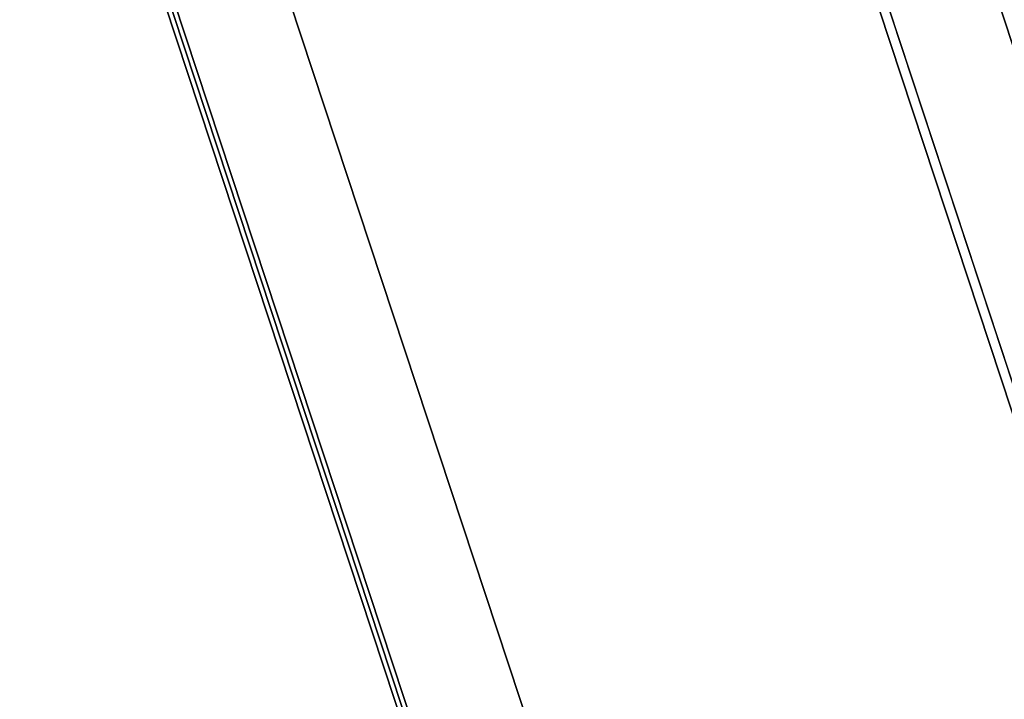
# Model space of a CAD drawing. Header units: millimetres. Extents: x 217.4 to 265.9, y 243.1 to 291.5.
# Tile 43 of 256: x 219.2 to 219.9, y 260.1 to 260.6. Entities that reach past the tile are written whole.
import ezdxf

# ---------------------------------------------------------------- set-up
doc = ezdxf.new("R2010")
doc.units = ezdxf.units.MM
doc.header["$MEASUREMENT"] = 0
doc.layers.add('TULIPA', color=7, linetype='Continuous', true_color=0x000000)

msp = doc.modelspace()

# ---------------------------------------------------------------- meshes
at = {"layer": 'TULIPA', "color": 43}
mesh = msp.add_polyface(dxfattribs=at)
corners = [(219.70065, 261.04977, 5.72815), (219.99832, 260.14761, 5.72815), (220.29601, 259.24545, 5.72815), (219.77522, 261.07437, 7.97678), (220.07289, 260.17221, 7.97678), (220.37057, 259.27005, 7.97678), (219.84979, 261.09897, 10.22541), (220.14746, 260.19684, 10.22541), (220.44514, 259.29468, 10.22541)]
mesh.append_faces([[corners[k] for k in face] for face in [(4, 1, 0, 3), (5, 2, 1, 4), (7, 4, 3, 6), (8, 5, 4, 7)]], dxfattribs={"color": 43})
mesh = msp.add_polyface(dxfattribs=at)
corners = [(219.69402, 261.04758, 5.52827), (220.28937, 259.24326, 5.52827), (219.21919, 260.8909, 5.52827), (219.81454, 259.08661, 5.52827)]
mesh.append_faces([[corners[k] for k in face] for face in [(3, 1, 0, 2)]], dxfattribs={"color": 43})
mesh = msp.add_polyface(dxfattribs=at)
corners = [(219.22583, 260.8931, 5.72815), (219.82118, 259.08878, 5.72815), (219.70065, 261.04977, 5.72815), (220.29601, 259.24545, 5.72815)]
mesh.append_faces([[corners[k] for k in face] for face in [(3, 1, 0, 2)]], dxfattribs={"color": 43})
mesh = msp.add_polyface(dxfattribs=at)
corners = [(219.30295, 260.91855, -6.26454), (219.8983, 259.11423, -6.26454), (219.69402, 261.04758, 5.52827), (220.28937, 259.24326, 5.52827)]
mesh.append_faces([[corners[k] for k in face] for face in [(3, 1, 0, 2)]], dxfattribs={"color": 43})
mesh = msp.add_polyface(dxfattribs=at)
corners = [(218.35388, 260.60538, -6.22964), (218.94923, 258.80109, -6.22964), (219.30295, 260.91855, -6.26454), (219.8983, 259.11423, -6.26454)]
mesh.append_faces([[corners[k] for k in face] for face in [(3, 1, 0, 2)]], dxfattribs={"color": 43})
mesh = msp.add_polyface(dxfattribs=at)
corners = [(219.21919, 260.8909, 5.52827), (219.81454, 259.08661, 5.52827), (219.22252, 260.892, 5.62821), (219.81787, 259.08768, 5.62821), (219.22583, 260.8931, 5.72815), (219.82118, 259.08878, 5.72815)]
mesh.append_faces([[corners[k] for k in face] for face in [(3, 1, 0, 2), (5, 3, 2, 4)]], dxfattribs={"color": 43})
mesh = msp.add_polyface(dxfattribs=at)
corners = [(218.90073, 260.78583, 10.26031), (219.49608, 258.98151, 10.26031), (218.6273, 260.69562, 2.01533), (219.22266, 258.8913, 2.01533), (218.35388, 260.60538, -6.22964), (218.94923, 258.80109, -6.22964)]
mesh.append_faces([[corners[k] for k in face] for face in [(3, 1, 0, 2), (5, 3, 2, 4)]], dxfattribs={"color": 43})

doc.saveas('drawing.dxf')
